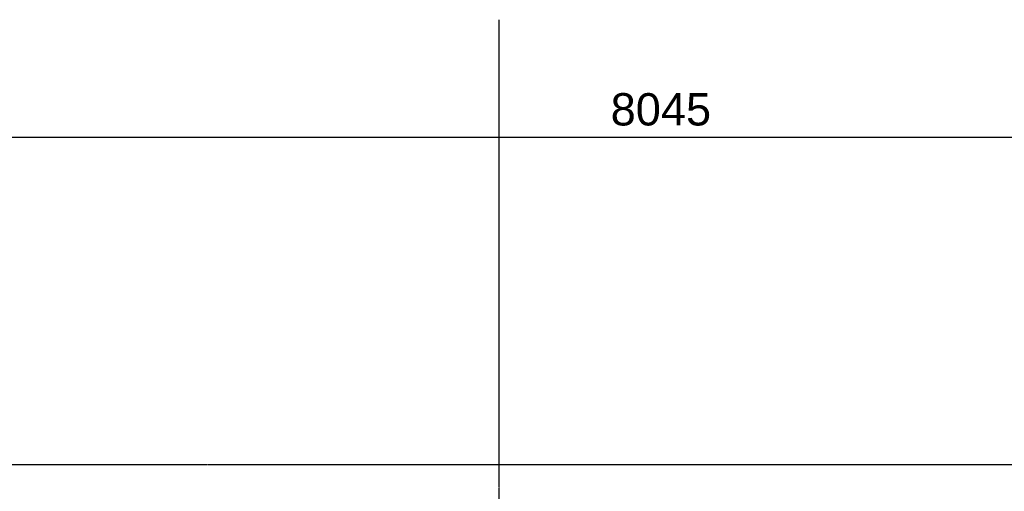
# Model space of a CAD drawing. Header units: millimetres. Extents: x -288865 to 11255, y 102926 to 380857.
# Tile 140 of 142: x -152665 to -149756, y 362572 to 363966. Entities that reach past the tile are written whole.
import ezdxf

# ---------------------------------------------------------------- set-up
doc = ezdxf.new("R2010")
doc.units = ezdxf.units.MM
doc.header["$MEASUREMENT"] = 0
doc.set_wipeout_variables(frame=1)
doc.linetypes.add('DXK_LINE_DOT3', pattern=[5.9187, 2.979, -0.9799, 0.9799, -0.9799])
for name, color, linetype in [('TS_INNE_OBIEKTY', 7, 'Continuous'), ('TS_WYMIARY', 7, 'Continuous'), ('TS_WYMIARY_TEKST', 7, 'Continuous')]:
    doc.layers.add(name, color=color, linetype=linetype)
doc.styles.add('ARIAL', font='arial.ttf')

# ---------------------------------------------------------------- blocks, each defined once
blk = doc.blocks.new('GridLine-66156026-1657 - 1303')
at = {"layer": 'TS_INNE_OBIEKTY', "color": 4, "linetype": 'DXK_LINE_DOT3'}
blk.add_line((33195.7, 4600), (51746.5, 4600), dxfattribs=at)
blk = doc.blocks.new('GridLine-66156026-1651 - 1303')
at = {"layer": 'TS_INNE_OBIEKTY', "color": 4, "linetype": 'DXK_LINE_DOT3'}
blk.add_line((45710, -610), (45710, 5914.3), dxfattribs=at)
blk = doc.blocks.new('StraightDimension-66156026-2073 - 1303')
at = {"layer": 'TS_WYMIARY', "color": 174, "linetype": 'Continuous'}
blk.add_line((42165.5, 5566.7), (50210, 5566.7), dxfattribs=at)
at = {"color": 0}
blk.add_wipeout([(46356, 5581.7), (46356, 5721.7), (46019.5, 5721.7), (46019.5, 5581.7)], dxfattribs=at).dxf.layer = 'TS_WYMIARY'
at = {"layer": 'TS_WYMIARY_TEKST', "color": 96, "style": 'ARIAL'}
blk.add_text('8045', height=95.51, dxfattribs=at).set_placement((46039.5, 5601.7))

msp = doc.modelspace()

# ---------------------------------------------------------------- block references
for name in ['GridLine-66156026-1651 - 1303', 'GridLine-66156026-1657 - 1303']:
    msp.add_blockref(name, (-196958.6, 358051.3))

# ---------------------------------------------------------------- next in the draw order: block references
msp.add_blockref('StraightDimension-66156026-2073 - 1303', (-196958.6, 358051.3))

doc.saveas('drawing.dxf')
